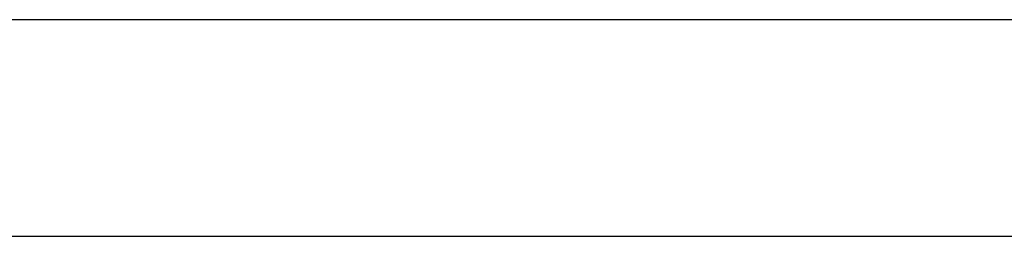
# Model space of a CAD drawing. Header units: metres. Extents: x 391.1 to 430.4, y 12.7 to 28.4.
# Tile 111 of 168: x 407.697 to 408.152, y 25.951 to 26.051. Entities that reach past the tile are written whole.
import ezdxf

# ---------------------------------------------------------------- set-up
doc = ezdxf.new("R2010")
doc.units = ezdxf.units.M
doc.layers.add('A-WALL-____-MCUT', color=7, linetype='Continuous', lineweight=25)
doc.layers.add('A-WALL-____-OTLN', color=7, linetype='Continuous', lineweight=25)

# ---------------------------------------------------------------- blocks, each defined once
blk = doc.blocks.new('Family - Envans PB-155615-02_PCI_P0')
at = {"layer": 'A-WALL-____-MCUT', "color": 253, "true_color": 0xaaaaaa}
for p, q in [((1.67153, 0.1), (0, 0.1)), ((0, 0), (1.67153, 0))]:
    blk.add_line(p, q, dxfattribs=at)
at = {"layer": 'A-WALL-____-OTLN', "color": 253, "true_color": 0xaaaaaa}
for p, q in [((1.67153, 0.1), (0, 0.1)), ((0, 0), (1.67153, 0))]:
    blk.add_line(p, q, dxfattribs=at)
at = {"layer": 'A-WALL-____-OTLN', "color": 253, "lineweight": 18, "true_color": 0xaaaaaa}
blk.add_line((0, 0), (1.67153, 0), dxfattribs=at)
blk = doc.blocks.new('LONDR55-XX_ZZ-ARQ-CAA-M3D-Londres55_ifc-1-02_PCI_P0')
at = {"layer": 'A-WALL-____-OTLN', "color": 253, "lineweight": 18, "true_color": 0xaaaaaa}
blk.add_blockref('Family - Envans PB-155615-02_PCI_P0', (407.25645, 25.95078), dxfattribs=at)

msp = doc.modelspace()

# ---------------------------------------------------------------- block references
at = {"lineweight": 5}
msp.add_blockref('LONDR55-XX_ZZ-ARQ-CAA-M3D-Londres55_ifc-1-02_PCI_P0', (0, 0), dxfattribs=at)

doc.saveas('drawing.dxf')
